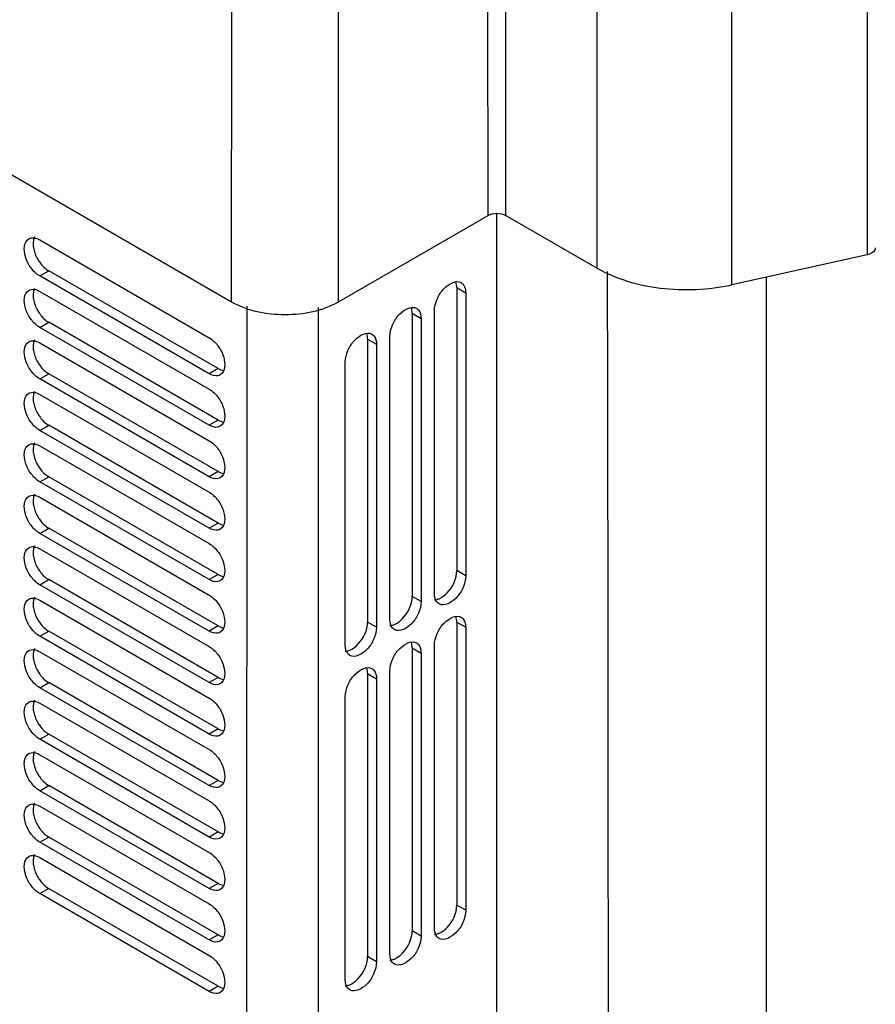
# Model space of a CAD drawing. Header units: millimetres. Extents: x 152 to 1180, y 480 to 1380.
# Tile 5 of 22: x 293 to 428, y 655 to 811. Entities that reach past the tile are written whole.
import ezdxf

# ---------------------------------------------------------------- set-up
doc = ezdxf.new("R2010")
doc.units = ezdxf.units.MM
doc.header["$LTSCALE"] = 120.98314
doc.layers.get('0').update_dxf_attribs({"linetype": 'CONTINUOUS'})

msp = doc.modelspace()

# ---------------------------------------------------------------- linework, layer by layer
at = {"color": 7, "linetype": 'CONTINUOUS'}
for p, q in [((187.68, 846.14), (326.27, 766.13)), ((366.93, 779.81), (366.92, 832.87)), ((369.76, 779.81), (369.77, 832.87)), ((427.05, 826.65), (427.05, 773.58)), ((384.26, 771.43), (384.26, 824.5)), ((405.57, 768.82), (405.57, 821.89)), ((326.27, 766.13), (326.29, 819.19)), ((343.24, 766.13), (343.23, 819.19)), ((343.24, 766.13), (366.93, 779.81)), ((368.34, 626.98), (368.34, 780.1)), ((369.76, 779.81), (384.26, 771.43)), ((295.86, 775.93), (322.73, 760.41)), ((427.05, 773.58), (405.57, 768.82)), ((295.86, 770.21), (297.28, 771.03)), ((322.73, 754.7), (295.86, 770.21)), ((324.15, 755.51), (297.28, 771.03)), ((411.08, 651.02), (411.11, 770.04)), ((295.86, 767.76), (322.73, 752.25)), ((361.98, 768.37), (361.98, 723.47)), ((361.98, 768.37), (363.39, 767.56)), ((363.39, 767.56), (363.39, 722.65)), ((328.67, 504.27), (328.74, 765.4)), ((340.05, 504.23), (340.06, 765.19)), ((354.91, 764.29), (354.91, 719.38)), ((354.91, 764.29), (356.32, 763.48)), ((358.44, 719.79), (358.44, 764.7)), ((295.86, 762.05), (297.28, 762.86)), ((324.15, 747.35), (297.28, 762.86)), ((356.32, 763.48), (356.32, 718.57)), ((322.73, 746.53), (295.86, 762.05)), ((295.86, 759.6), (322.73, 744.08)), ((347.84, 760.21), (347.84, 715.3)), ((347.84, 760.21), (349.25, 759.39)), ((349.25, 759.39), (349.25, 714.49)), ((351.37, 715.71), (351.37, 760.62)), ((344.3, 711.63), (344.3, 756.54)), ((295.86, 753.88), (297.28, 754.7)), ((324.15, 739.18), (297.28, 754.7)), ((324.15, 755.51), (322.73, 754.7)), ((322.73, 738.37), (295.86, 753.88)), ((295.86, 751.43), (322.73, 735.92)), ((324.15, 747.35), (322.73, 746.53)), ((295.86, 745.71), (297.28, 746.53)), ((322.73, 730.2), (295.86, 745.71)), ((324.15, 731.02), (297.28, 746.53)), ((295.86, 743.27), (322.73, 727.75)), ((324.15, 739.18), (322.73, 738.37)), ((295.86, 737.55), (297.28, 738.37)), ((322.73, 722.04), (295.86, 737.55)), ((324.15, 722.85), (297.28, 738.37)), ((295.86, 735.1), (322.73, 719.59)), ((324.15, 731.02), (322.73, 730.2)), ((295.86, 729.38), (297.28, 730.2)), ((324.15, 714.69), (297.28, 730.2)), ((322.73, 713.87), (295.86, 729.38)), ((295.86, 726.93), (322.73, 711.42)), ((363.39, 722.65), (361.98, 723.47)), ((295.86, 721.22), (297.28, 722.04)), ((324.15, 706.52), (297.28, 722.04)), ((324.15, 722.85), (322.73, 722.04)), ((322.73, 705.71), (295.86, 721.22)), ((295.86, 718.77), (322.73, 703.26)), ((356.32, 718.57), (354.91, 719.38)), ((295.86, 713.05), (297.28, 713.87)), ((324.15, 698.36), (297.28, 713.87)), ((324.15, 714.69), (322.73, 713.87)), ((349.25, 714.49), (347.84, 715.3)), ((361.98, 715.3), (363.39, 714.49)), ((361.98, 715.3), (361.98, 670.39)), ((363.39, 714.49), (363.39, 669.58)), ((322.73, 697.54), (295.86, 713.05)), ((354.91, 711.22), (356.32, 710.4)), ((354.91, 711.22), (354.91, 666.31)), ((358.44, 666.72), (358.44, 711.63)), ((295.86, 710.6), (322.73, 695.09)), ((356.32, 710.4), (356.32, 665.5)), ((324.15, 706.52), (322.73, 705.71)), ((347.84, 707.14), (347.84, 662.23)), ((347.84, 707.14), (349.25, 706.32)), ((349.25, 706.32), (349.25, 661.41)), ((351.37, 662.64), (351.37, 707.55)), ((295.86, 704.89), (297.28, 705.71)), ((322.73, 689.38), (295.86, 704.89)), ((324.15, 690.19), (297.28, 705.71)), ((344.3, 658.55), (344.3, 703.46)), ((295.86, 702.44), (322.73, 686.93)), ((324.15, 698.36), (322.73, 697.54)), ((295.86, 696.72), (297.28, 697.54)), ((322.73, 681.21), (295.86, 696.72)), ((324.15, 682.03), (297.28, 697.54)), ((295.86, 694.27), (322.73, 678.76)), ((295.86, 688.56), (297.28, 689.38)), ((324.15, 673.86), (297.28, 689.38)), ((324.15, 690.19), (322.73, 689.38)), ((322.73, 673.05), (295.86, 688.56)), ((295.86, 686.11), (322.73, 670.6)), ((295.86, 680.39), (297.28, 681.21)), ((324.15, 665.7), (297.28, 681.21)), ((324.15, 682.03), (322.73, 681.21)), ((322.73, 664.88), (295.86, 680.39)), ((295.86, 677.94), (322.73, 662.43)), ((324.15, 673.86), (322.73, 673.05)), ((295.86, 672.23), (297.27, 673.04)), ((322.73, 656.72), (295.86, 672.23)), ((324.15, 657.53), (297.27, 673.04)), ((363.39, 669.58), (361.98, 670.39)), ((324.15, 665.7), (322.73, 664.88)), ((356.32, 665.5), (354.91, 666.31)), ((349.25, 661.41), (347.84, 662.23)), ((324.15, 657.53), (322.73, 656.72))]:
    msp.add_line(p, q, dxfattribs=at)
for points in [[(366.93, 779.81), (367.75, 780.28), (368.94, 780.28), (369.76, 779.81)], [(295.05, 776.41), (294.95, 776.22), (294.88, 776.02), (294.85, 775.81)], [(294.85, 775.81), (294.82, 775.65), (294.8, 775.48), (294.8, 775.31)], [(385.83, 770.93), (385.93, 730.89), (385.94, 690.86), (385.97, 650.83)], [(361.98, 768.37), (361.98, 768.67), (361.94, 768.98), (361.83, 769.25)], [(294.85, 767.65), (294.82, 767.48), (294.8, 767.32), (294.8, 767.15)], [(295.05, 768.24), (294.95, 768.06), (294.88, 767.85), (294.85, 767.65)], [(354.91, 764.29), (354.91, 764.59), (354.87, 764.89), (354.76, 765.17)], [(347.84, 760.21), (347.84, 760.51), (347.8, 760.81), (347.69, 761.09)], [(294.84, 759.48), (294.82, 759.32), (294.8, 759.15), (294.8, 758.98)], [(295.05, 760.08), (294.95, 759.89), (294.88, 759.69), (294.84, 759.48)], [(324.15, 755.51), (324.41, 755.36), (324.69, 755.25), (324.98, 755.2)], [(294.84, 751.32), (294.82, 751.15), (294.8, 750.98), (294.8, 750.82)], [(295.05, 751.91), (294.95, 751.73), (294.88, 751.52), (294.84, 751.32)], [(324.15, 747.35), (324.41, 747.2), (324.69, 747.08), (324.98, 747.03)], [(295.05, 743.75), (294.94, 743.56), (294.88, 743.36), (294.84, 743.15)], [(294.84, 743.15), (294.81, 742.99), (294.8, 742.82), (294.8, 742.65)], [(324.15, 739.18), (324.4, 739.04), (324.69, 738.92), (324.98, 738.87)], [(294.84, 734.99), (294.81, 734.82), (294.8, 734.65), (294.8, 734.49)], [(295.05, 735.58), (294.94, 735.4), (294.88, 735.19), (294.84, 734.99)], [(324.15, 731.02), (324.4, 730.87), (324.69, 730.75), (324.98, 730.7)], [(294.84, 726.82), (294.81, 726.66), (294.8, 726.49), (294.8, 726.32)], [(295.05, 727.42), (294.94, 727.23), (294.88, 727.03), (294.84, 726.82)], [(324.15, 722.85), (324.4, 722.7), (324.69, 722.59), (324.98, 722.54)], [(294.84, 718.66), (294.81, 718.49), (294.8, 718.32), (294.8, 718.16)], [(295.04, 719.25), (294.94, 719.07), (294.88, 718.86), (294.84, 718.66)], [(358.43, 718.84), (358.64, 718.85), (358.85, 718.9), (359.05, 718.97)], [(359.05, 718.97), (359.21, 719.02), (359.36, 719.1), (359.5, 719.18)], [(361.98, 715.3), (361.98, 715.6), (361.94, 715.9), (361.84, 716.18)], [(324.15, 714.69), (324.4, 714.54), (324.69, 714.42), (324.98, 714.37)], [(351.36, 714.76), (351.57, 714.77), (351.78, 714.81), (351.98, 714.88)], [(351.98, 714.88), (352.14, 714.94), (352.29, 715.01), (352.43, 715.1)], [(295.04, 711.09), (294.94, 710.9), (294.88, 710.7), (294.84, 710.49)], [(344.29, 710.68), (344.5, 710.68), (344.71, 710.73), (344.91, 710.8)], [(344.91, 710.8), (345.07, 710.86), (345.22, 710.93), (345.36, 711.02)], [(354.91, 711.22), (354.91, 711.52), (354.87, 711.82), (354.76, 712.1)], [(294.84, 710.49), (294.81, 710.33), (294.8, 710.16), (294.8, 709.99)], [(347.84, 707.14), (347.84, 707.43), (347.8, 707.74), (347.69, 708.01)], [(324.15, 706.52), (324.4, 706.37), (324.69, 706.26), (324.98, 706.21)], [(295.04, 702.92), (294.94, 702.74), (294.88, 702.53), (294.84, 702.33)], [(294.84, 702.33), (294.81, 702.16), (294.8, 701.99), (294.8, 701.83)], [(324.15, 698.36), (324.4, 698.21), (324.69, 698.09), (324.98, 698.04)], [(294.84, 694.16), (294.81, 694), (294.8, 693.83), (294.8, 693.66)], [(295.04, 694.76), (294.94, 694.57), (294.88, 694.37), (294.84, 694.16)], [(324.15, 690.19), (324.4, 690.04), (324.68, 689.93), (324.98, 689.88)], [(294.84, 686), (294.81, 685.83), (294.8, 685.66), (294.8, 685.5)], [(295.04, 686.59), (294.94, 686.41), (294.88, 686.2), (294.84, 686)], [(324.15, 682.03), (324.4, 681.88), (324.69, 681.76), (324.98, 681.71)], [(295.04, 678.43), (294.94, 678.24), (294.88, 678.04), (294.84, 677.83)], [(294.84, 677.83), (294.81, 677.67), (294.8, 677.5), (294.8, 677.33)], [(324.15, 673.86), (324.4, 673.71), (324.69, 673.6), (324.98, 673.55)], [(324.15, 665.7), (324.4, 665.55), (324.68, 665.43), (324.98, 665.38)], [(358.43, 665.77), (358.64, 665.78), (358.85, 665.82), (359.05, 665.89)], [(359.05, 665.89), (359.21, 665.95), (359.36, 666.02), (359.5, 666.11)], [(351.36, 661.69), (351.57, 661.69), (351.78, 661.74), (351.98, 661.81)], [(351.98, 661.81), (352.14, 661.87), (352.29, 661.94), (352.43, 662.02)], [(344.29, 657.61), (344.5, 657.61), (344.71, 657.66), (344.91, 657.73)], [(344.91, 657.73), (345.07, 657.79), (345.22, 657.86), (345.36, 657.94)], [(324.15, 657.53), (324.4, 657.38), (324.69, 657.27), (324.98, 657.22)]]:
    msp.add_open_spline(points, degree=3, dxfattribs=at)
for points, knots in [([(294.11, 776.1), (294.23, 776.17), (294.81, 776.38), (295.46, 776.16), (295.86, 775.93)], [0, 0, 0, 0, 0.220843, 1, 1, 1, 1]), ([(295.86, 770.21), (295.32, 770.52), (294.37, 771.5), (293.32, 773.37), (293.29, 775.62), (294.11, 776.1)], [0, 0, 0, 0, 0.277736, 0.577402, 1, 1, 1, 1]), ([(294.8, 775.31), (294.8, 775.12), (294.88, 774.26), (295.2, 773.44), (295.53, 772.87)], [0, 0, 0, 0, 0.228789, 1, 1, 1, 1]), ([(428.34, 774.66), (428.34, 774.54), (428.16, 773.95), (427.51, 773.68), (427.05, 773.58)], [0, 0, 0, 0, 0.201441, 1, 1, 1, 1]), ([(295.53, 772.87), (295.64, 772.68), (296.11, 771.96), (296.74, 771.34), (297.28, 771.03)], [0, 0, 0, 0, 0.267041, 1, 1, 1, 1]), ([(384.26, 771.43), (387.28, 769.69), (394.5, 767.69), (401.88, 768), (405.57, 768.82)], [0, 0, 0, 0, 0.479948, 1, 1, 1, 1]), ([(358.44, 764.7), (358.44, 765.33), (358.82, 766.64), (359.91, 768.48), (361.84, 769.64), (362.67, 769.16)], [0, 0, 0, 0, 0.27774, 0.577407, 1, 1, 1, 1]), ([(362.67, 769.16), (362.78, 769.09), (363.26, 768.7), (363.39, 768.03), (363.39, 767.56)], [0, 0, 0, 0, 0.220838, 1, 1, 1, 1]), ([(295.86, 762.05), (295.32, 762.36), (294.37, 763.33), (293.32, 765.2), (293.29, 767.46), (294.11, 767.93)], [0, 0, 0, 0, 0.277736, 0.577402, 1, 1, 1, 1]), ([(294.11, 767.93), (294.23, 768), (294.81, 768.21), (295.46, 768), (295.86, 767.76)], [0, 0, 0, 0, 0.220843, 1, 1, 1, 1]), ([(294.8, 767.15), (294.8, 766.95), (294.88, 766.1), (295.2, 765.28), (295.53, 764.71)], [0, 0, 0, 0, 0.228789, 1, 1, 1, 1]), ([(326.27, 766.13), (328.79, 764.68), (334.76, 763.53), (340.72, 764.68), (343.24, 766.13)], [0, 0, 0, 0, 0.500001, 1, 1, 1, 1]), ([(351.37, 760.62), (351.37, 761.24), (351.74, 762.55), (352.84, 764.4), (354.77, 765.55), (355.6, 765.08)], [0, 0, 0, 0, 0.27774, 0.577407, 1, 1, 1, 1]), ([(295.53, 764.71), (295.64, 764.51), (296.11, 763.8), (296.74, 763.17), (297.28, 762.86)], [0, 0, 0, 0, 0.267041, 1, 1, 1, 1]), ([(355.6, 765.08), (355.71, 765.01), (356.19, 764.61), (356.32, 763.95), (356.32, 763.48)], [0, 0, 0, 0, 0.220838, 1, 1, 1, 1]), ([(344.3, 756.54), (344.3, 757.16), (344.67, 758.47), (345.77, 760.31), (347.7, 761.47), (348.53, 761)], [0, 0, 0, 0, 0.27774, 0.577407, 1, 1, 1, 1]), ([(348.53, 761), (348.64, 760.93), (349.11, 760.53), (349.25, 759.86), (349.25, 759.39)], [0, 0, 0, 0, 0.220838, 1, 1, 1, 1]), ([(295.86, 753.88), (295.32, 754.19), (294.37, 755.17), (293.32, 757.04), (293.29, 759.29), (294.11, 759.77)], [0, 0, 0, 0, 0.277736, 0.577402, 1, 1, 1, 1]), ([(294.11, 759.77), (294.23, 759.84), (294.81, 760.05), (295.46, 759.83), (295.86, 759.6)], [0, 0, 0, 0, 0.220843, 1, 1, 1, 1]), ([(322.73, 760.41), (323.28, 760.1), (324.23, 759.12), (325.27, 757.25), (325.31, 755), (324.48, 754.52)], [0, 0, 0, 0, 0.277736, 0.577402, 1, 1, 1, 1]), ([(294.8, 758.98), (294.8, 758.79), (294.88, 757.93), (295.2, 757.11), (295.53, 756.54)], [0, 0, 0, 0, 0.228789, 1, 1, 1, 1]), ([(295.53, 756.54), (295.64, 756.35), (296.11, 755.63), (296.74, 755.01), (297.28, 754.7)], [0, 0, 0, 0, 0.267041, 1, 1, 1, 1]), ([(324.48, 754.52), (324.37, 754.46), (323.79, 754.25), (323.14, 754.46), (322.73, 754.7)], [0, 0, 0, 0, 0.220843, 1, 1, 1, 1]), ([(295.86, 745.71), (295.32, 746.03), (294.37, 747), (293.32, 748.87), (293.29, 751.13), (294.11, 751.6)], [0, 0, 0, 0, 0.277734, 0.57743, 1, 1, 1, 1]), ([(294.11, 751.6), (294.23, 751.67), (294.81, 751.88), (295.46, 751.67), (295.86, 751.43)], [0, 0, 0, 0, 0.220844, 1, 1, 1, 1]), ([(322.73, 752.25), (323.28, 751.93), (324.23, 750.96), (325.27, 749.09), (325.31, 746.83), (324.48, 746.36)], [0, 0, 0, 0, 0.277736, 0.577402, 1, 1, 1, 1]), ([(294.8, 750.82), (294.8, 750.62), (294.88, 749.77), (295.2, 748.95), (295.53, 748.38)], [0, 0, 0, 0, 0.228789, 1, 1, 1, 1]), ([(295.53, 748.38), (295.64, 748.18), (296.11, 747.47), (296.74, 746.84), (297.28, 746.53)], [0, 0, 0, 0, 0.267041, 1, 1, 1, 1]), ([(324.48, 746.36), (324.37, 746.29), (323.79, 746.08), (323.14, 746.3), (322.73, 746.53)], [0, 0, 0, 0, 0.220843, 1, 1, 1, 1]), ([(294.11, 743.44), (294.23, 743.51), (294.81, 743.72), (295.46, 743.5), (295.86, 743.27)], [0, 0, 0, 0, 0.220843, 1, 1, 1, 1]), ([(322.73, 744.08), (323.28, 743.77), (324.22, 742.79), (325.27, 740.92), (325.31, 738.67), (324.48, 738.19)], [0, 0, 0, 0, 0.277734, 0.57743, 1, 1, 1, 1]), ([(295.86, 737.55), (295.32, 737.86), (294.37, 738.84), (293.32, 740.71), (293.29, 742.96), (294.11, 743.44)], [0, 0, 0, 0, 0.277736, 0.577402, 1, 1, 1, 1]), ([(294.8, 742.65), (294.8, 742.46), (294.88, 741.6), (295.2, 740.78), (295.53, 740.21)], [0, 0, 0, 0, 0.228789, 1, 1, 1, 1]), ([(295.53, 740.21), (295.64, 740.02), (296.11, 739.3), (296.74, 738.68), (297.28, 738.37)], [0, 0, 0, 0, 0.267041, 1, 1, 1, 1]), ([(324.48, 738.19), (324.37, 738.13), (323.79, 737.92), (323.14, 738.13), (322.73, 738.37)], [0, 0, 0, 0, 0.220844, 1, 1, 1, 1]), ([(322.73, 735.92), (323.27, 735.6), (324.22, 734.63), (325.27, 732.76), (325.31, 730.5), (324.48, 730.03)], [0, 0, 0, 0, 0.277736, 0.577402, 1, 1, 1, 1]), ([(295.86, 729.38), (295.32, 729.7), (294.37, 730.67), (293.32, 732.54), (293.29, 734.8), (294.11, 735.27)], [0, 0, 0, 0, 0.277736, 0.577402, 1, 1, 1, 1]), ([(294.11, 735.27), (294.23, 735.34), (294.81, 735.55), (295.46, 735.34), (295.86, 735.1)], [0, 0, 0, 0, 0.220843, 1, 1, 1, 1]), ([(294.8, 734.49), (294.8, 734.29), (294.88, 733.44), (295.2, 732.62), (295.53, 732.05)], [0, 0, 0, 0, 0.228789, 1, 1, 1, 1]), ([(295.53, 732.05), (295.64, 731.85), (296.11, 731.14), (296.74, 730.51), (297.28, 730.2)], [0, 0, 0, 0, 0.267041, 1, 1, 1, 1]), ([(324.48, 730.03), (324.37, 729.96), (323.79, 729.75), (323.14, 729.97), (322.73, 730.2)], [0, 0, 0, 0, 0.220843, 1, 1, 1, 1]), ([(295.86, 721.22), (295.32, 721.53), (294.37, 722.51), (293.32, 724.38), (293.29, 726.63), (294.11, 727.11)], [0, 0, 0, 0, 0.277724, 0.577377, 1, 1, 1, 1]), ([(294.11, 727.11), (294.23, 727.17), (294.81, 727.39), (295.46, 727.17), (295.86, 726.93)], [0, 0, 0, 0, 0.220902, 1, 1, 1, 1]), ([(294.8, 726.32), (294.8, 726.13), (294.88, 725.27), (295.2, 724.45), (295.53, 723.88)], [0, 0, 0, 0, 0.228789, 1, 1, 1, 1]), ([(322.73, 727.75), (323.27, 727.44), (324.22, 726.46), (325.27, 724.59), (325.31, 722.34), (324.48, 721.86)], [0, 0, 0, 0, 0.277736, 0.577402, 1, 1, 1, 1]), ([(295.53, 723.88), (295.64, 723.69), (296.11, 722.97), (296.73, 722.35), (297.28, 722.04)], [0, 0, 0, 0, 0.267041, 1, 1, 1, 1]), ([(359.5, 719.18), (359.86, 719.38), (361.15, 720.47), (361.98, 722.19), (361.98, 723.47)], [0, 0, 0, 0, 0.240718, 1, 1, 1, 1]), ([(324.48, 721.86), (324.37, 721.8), (323.79, 721.59), (323.14, 721.8), (322.73, 722.04)], [0, 0, 0, 0, 0.220843, 1, 1, 1, 1]), ([(363.39, 722.65), (363.39, 722.02), (363.02, 720.71), (361.93, 718.87), (359.99, 717.71), (359.17, 718.19)], [0, 0, 0, 0, 0.27774, 0.577407, 1, 1, 1, 1]), ([(295.86, 713.05), (295.32, 713.37), (294.37, 714.34), (293.32, 716.21), (293.29, 718.47), (294.11, 718.94)], [0, 0, 0, 0, 0.277736, 0.577402, 1, 1, 1, 1]), ([(294.11, 718.94), (294.23, 719.01), (294.81, 719.22), (295.46, 719), (295.86, 718.77)], [0, 0, 0, 0, 0.220843, 1, 1, 1, 1]), ([(322.73, 719.59), (323.27, 719.27), (324.22, 718.3), (325.27, 716.43), (325.31, 714.17), (324.48, 713.7)], [0, 0, 0, 0, 0.277736, 0.577402, 1, 1, 1, 1]), ([(356.32, 718.57), (356.32, 717.94), (355.95, 716.63), (354.86, 714.79), (352.92, 713.63), (352.1, 714.11)], [0, 0, 0, 0, 0.27774, 0.577407, 1, 1, 1, 1]), ([(352.43, 715.1), (352.79, 715.3), (354.08, 716.39), (354.91, 718.1), (354.91, 719.38)], [0, 0, 0, 0, 0.240718, 1, 1, 1, 1]), ([(359.17, 718.19), (359.05, 718.26), (358.58, 718.65), (358.44, 719.32), (358.44, 719.79)], [0, 0, 0, 0, 0.220838, 1, 1, 1, 1]), ([(294.8, 718.16), (294.8, 717.96), (294.88, 717.11), (295.2, 716.29), (295.53, 715.72)], [0, 0, 0, 0, 0.228789, 1, 1, 1, 1]), ([(295.53, 715.72), (295.64, 715.52), (296.11, 714.81), (296.73, 714.18), (297.28, 713.87)], [0, 0, 0, 0, 0.267041, 1, 1, 1, 1]), ([(352.1, 714.11), (351.98, 714.17), (351.51, 714.57), (351.37, 715.24), (351.37, 715.71)], [0, 0, 0, 0, 0.220838, 1, 1, 1, 1]), ([(358.44, 711.63), (358.44, 712.25), (358.82, 713.56), (359.91, 715.41), (361.84, 716.56), (362.67, 716.09)], [0, 0, 0, 0, 0.277738, 0.577436, 1, 1, 1, 1]), ([(362.67, 716.09), (362.78, 716.02), (363.26, 715.62), (363.39, 714.96), (363.39, 714.49)], [0, 0, 0, 0, 0.220839, 1, 1, 1, 1]), ([(324.48, 713.7), (324.37, 713.63), (323.79, 713.42), (323.14, 713.64), (322.73, 713.87)], [0, 0, 0, 0, 0.220843, 1, 1, 1, 1]), ([(349.25, 714.49), (349.25, 713.86), (348.88, 712.55), (347.79, 710.71), (345.85, 709.55), (345.03, 710.03)], [0, 0, 0, 0, 0.27774, 0.577407, 1, 1, 1, 1]), ([(345.36, 711.02), (345.71, 711.22), (347.01, 712.31), (347.84, 714.02), (347.84, 715.3)], [0, 0, 0, 0, 0.240718, 1, 1, 1, 1]), ([(351.37, 707.55), (351.37, 708.17), (351.74, 709.48), (352.84, 711.32), (354.77, 712.48), (355.6, 712)], [0, 0, 0, 0, 0.277738, 0.577436, 1, 1, 1, 1]), ([(295.86, 704.89), (295.32, 705.2), (294.37, 706.18), (293.32, 708.05), (293.29, 710.3), (294.11, 710.78)], [0, 0, 0, 0, 0.277734, 0.57743, 1, 1, 1, 1]), ([(294.11, 710.78), (294.23, 710.84), (294.81, 711.06), (295.45, 710.84), (295.86, 710.6)], [0, 0, 0, 0, 0.220844, 1, 1, 1, 1]), ([(322.73, 711.42), (323.27, 711.11), (324.22, 710.13), (325.27, 708.26), (325.31, 706.01), (324.48, 705.53)], [0, 0, 0, 0, 0.277734, 0.57743, 1, 1, 1, 1]), ([(345.03, 710.03), (344.91, 710.09), (344.44, 710.49), (344.3, 711.16), (344.3, 711.63)], [0, 0, 0, 0, 0.220838, 1, 1, 1, 1]), ([(355.6, 712), (355.71, 711.94), (356.19, 711.54), (356.32, 710.87), (356.32, 710.4)], [0, 0, 0, 0, 0.220839, 1, 1, 1, 1]), ([(294.8, 709.99), (294.8, 709.8), (294.88, 708.94), (295.2, 708.12), (295.53, 707.55)], [0, 0, 0, 0, 0.228789, 1, 1, 1, 1]), ([(344.3, 703.46), (344.3, 704.09), (344.67, 705.4), (345.77, 707.24), (347.7, 708.4), (348.53, 707.92)], [0, 0, 0, 0, 0.277738, 0.577436, 1, 1, 1, 1]), ([(348.53, 707.92), (348.64, 707.86), (349.11, 707.46), (349.25, 706.79), (349.25, 706.32)], [0, 0, 0, 0, 0.220839, 1, 1, 1, 1]), ([(295.53, 707.55), (295.64, 707.36), (296.11, 706.64), (296.73, 706.02), (297.28, 705.71)], [0, 0, 0, 0, 0.267041, 1, 1, 1, 1]), ([(324.48, 705.53), (324.37, 705.47), (323.79, 705.26), (323.14, 705.47), (322.73, 705.71)], [0, 0, 0, 0, 0.220844, 1, 1, 1, 1]), ([(322.73, 703.26), (323.27, 702.94), (324.22, 701.97), (325.27, 700.1), (325.31, 697.84), (324.48, 697.37)], [0, 0, 0, 0, 0.277736, 0.577402, 1, 1, 1, 1]), ([(295.86, 696.72), (295.32, 697.04), (294.37, 698.01), (293.32, 699.88), (293.29, 702.14), (294.11, 702.61)], [0, 0, 0, 0, 0.277736, 0.577402, 1, 1, 1, 1]), ([(294.11, 702.61), (294.23, 702.68), (294.81, 702.89), (295.45, 702.67), (295.86, 702.44)], [0, 0, 0, 0, 0.220843, 1, 1, 1, 1]), ([(294.8, 701.83), (294.8, 701.63), (294.88, 700.78), (295.2, 699.96), (295.53, 699.39)], [0, 0, 0, 0, 0.228789, 1, 1, 1, 1]), ([(295.53, 699.39), (295.64, 699.19), (296.11, 698.48), (296.73, 697.85), (297.28, 697.54)], [0, 0, 0, 0, 0.267041, 1, 1, 1, 1]), ([(324.48, 697.37), (324.37, 697.3), (323.79, 697.09), (323.14, 697.31), (322.73, 697.54)], [0, 0, 0, 0, 0.220843, 1, 1, 1, 1]), ([(322.73, 695.09), (323.27, 694.78), (324.22, 693.8), (325.27, 691.93), (325.31, 689.68), (324.48, 689.2)], [0, 0, 0, 0, 0.277734, 0.57743, 1, 1, 1, 1]), ([(295.86, 688.56), (295.32, 688.87), (294.37, 689.85), (293.32, 691.72), (293.29, 693.97), (294.11, 694.45)], [0, 0, 0, 0, 0.277736, 0.577402, 1, 1, 1, 1]), ([(294.11, 694.45), (294.23, 694.51), (294.81, 694.72), (295.45, 694.51), (295.86, 694.27)], [0, 0, 0, 0, 0.220843, 1, 1, 1, 1]), ([(294.8, 693.66), (294.8, 693.47), (294.88, 692.61), (295.2, 691.79), (295.53, 691.22)], [0, 0, 0, 0, 0.228789, 1, 1, 1, 1]), ([(295.53, 691.22), (295.64, 691.03), (296.11, 690.31), (296.73, 689.69), (297.28, 689.38)], [0, 0, 0, 0, 0.267041, 1, 1, 1, 1]), ([(324.48, 689.2), (324.37, 689.14), (323.79, 688.93), (323.14, 689.14), (322.73, 689.38)], [0, 0, 0, 0, 0.220844, 1, 1, 1, 1]), ([(295.86, 680.39), (295.32, 680.71), (294.37, 681.68), (293.32, 683.55), (293.29, 685.81), (294.11, 686.28)], [0, 0, 0, 0, 0.277736, 0.577402, 1, 1, 1, 1]), ([(294.11, 686.28), (294.23, 686.35), (294.81, 686.56), (295.45, 686.34), (295.86, 686.11)], [0, 0, 0, 0, 0.220843, 1, 1, 1, 1]), ([(322.73, 686.93), (323.27, 686.61), (324.22, 685.64), (325.27, 683.77), (325.31, 681.51), (324.48, 681.04)], [0, 0, 0, 0, 0.277736, 0.577402, 1, 1, 1, 1]), ([(294.8, 685.5), (294.8, 685.3), (294.88, 684.45), (295.2, 683.63), (295.53, 683.06)], [0, 0, 0, 0, 0.228789, 1, 1, 1, 1]), ([(295.53, 683.06), (295.64, 682.86), (296.11, 682.15), (296.73, 681.52), (297.28, 681.21)], [0, 0, 0, 0, 0.267041, 1, 1, 1, 1]), ([(324.48, 681.04), (324.37, 680.97), (323.79, 680.76), (323.14, 680.98), (322.73, 681.21)], [0, 0, 0, 0, 0.220843, 1, 1, 1, 1]), ([(295.86, 672.23), (295.32, 672.54), (294.37, 673.52), (293.32, 675.39), (293.29, 677.64), (294.11, 678.12)], [0, 0, 0, 0, 0.277736, 0.577402, 1, 1, 1, 1]), ([(294.11, 678.12), (294.23, 678.18), (294.81, 678.39), (295.45, 678.18), (295.86, 677.94)], [0, 0, 0, 0, 0.220843, 1, 1, 1, 1]), ([(322.73, 678.76), (323.27, 678.45), (324.22, 677.47), (325.27, 675.6), (325.31, 673.35), (324.48, 672.87)], [0, 0, 0, 0, 0.277736, 0.577402, 1, 1, 1, 1]), ([(294.8, 677.33), (294.8, 677.14), (294.88, 676.28), (295.2, 675.46), (295.53, 674.89)], [0, 0, 0, 0, 0.228789, 1, 1, 1, 1]), ([(295.53, 674.89), (295.64, 674.69), (296.11, 673.98), (296.73, 673.36), (297.27, 673.04)], [0, 0, 0, 0, 0.267041, 1, 1, 1, 1]), ([(324.48, 672.87), (324.37, 672.81), (323.79, 672.59), (323.14, 672.81), (322.73, 673.05)], [0, 0, 0, 0, 0.220843, 1, 1, 1, 1]), ([(322.73, 670.6), (323.27, 670.28), (324.22, 669.31), (325.27, 667.44), (325.31, 665.18), (324.48, 664.71)], [0, 0, 0, 0, 0.277734, 0.57743, 1, 1, 1, 1]), ([(359.5, 666.11), (359.86, 666.31), (361.15, 667.4), (361.98, 669.11), (361.98, 670.39)], [0, 0, 0, 0, 0.240718, 1, 1, 1, 1]), ([(363.39, 669.58), (363.39, 668.95), (363.02, 667.64), (361.93, 665.8), (359.99, 664.64), (359.17, 665.12)], [0, 0, 0, 0, 0.27774, 0.577407, 1, 1, 1, 1]), ([(356.32, 665.5), (356.32, 664.87), (355.95, 663.56), (354.86, 661.72), (352.92, 660.56), (352.1, 661.04)], [0, 0, 0, 0, 0.27774, 0.577407, 1, 1, 1, 1]), ([(352.43, 662.02), (352.79, 662.23), (354.08, 663.32), (354.91, 665.03), (354.91, 666.31)], [0, 0, 0, 0, 0.240718, 1, 1, 1, 1]), ([(359.17, 665.12), (359.05, 665.18), (358.58, 665.58), (358.44, 666.25), (358.44, 666.72)], [0, 0, 0, 0, 0.220838, 1, 1, 1, 1]), ([(324.48, 664.71), (324.37, 664.64), (323.79, 664.43), (323.14, 664.65), (322.73, 664.88)], [0, 0, 0, 0, 0.220844, 1, 1, 1, 1]), ([(322.73, 662.43), (323.27, 662.12), (324.22, 661.14), (325.27, 659.27), (325.31, 657.02), (324.48, 656.54)], [0, 0, 0, 0, 0.277724, 0.577377, 1, 1, 1, 1]), ([(352.1, 661.04), (351.98, 661.1), (351.51, 661.5), (351.37, 662.17), (351.37, 662.64)], [0, 0, 0, 0, 0.220838, 1, 1, 1, 1]), ([(349.25, 661.41), (349.25, 660.79), (348.88, 659.48), (347.79, 657.63), (345.85, 656.48), (345.03, 656.95)], [0, 0, 0, 0, 0.27774, 0.577407, 1, 1, 1, 1]), ([(345.36, 657.94), (345.71, 658.15), (347.01, 659.24), (347.84, 660.95), (347.84, 662.23)], [0, 0, 0, 0, 0.240718, 1, 1, 1, 1]), ([(345.03, 656.95), (344.91, 657.02), (344.44, 657.42), (344.3, 658.08), (344.3, 658.55)], [0, 0, 0, 0, 0.220838, 1, 1, 1, 1]), ([(324.48, 656.54), (324.37, 656.48), (323.79, 656.26), (323.14, 656.48), (322.73, 656.72)], [0, 0, 0, 0, 0.220902, 1, 1, 1, 1])]:
    msp.add_open_spline(points, degree=3, knots=knots, dxfattribs=at)

doc.saveas('drawing.dxf')
